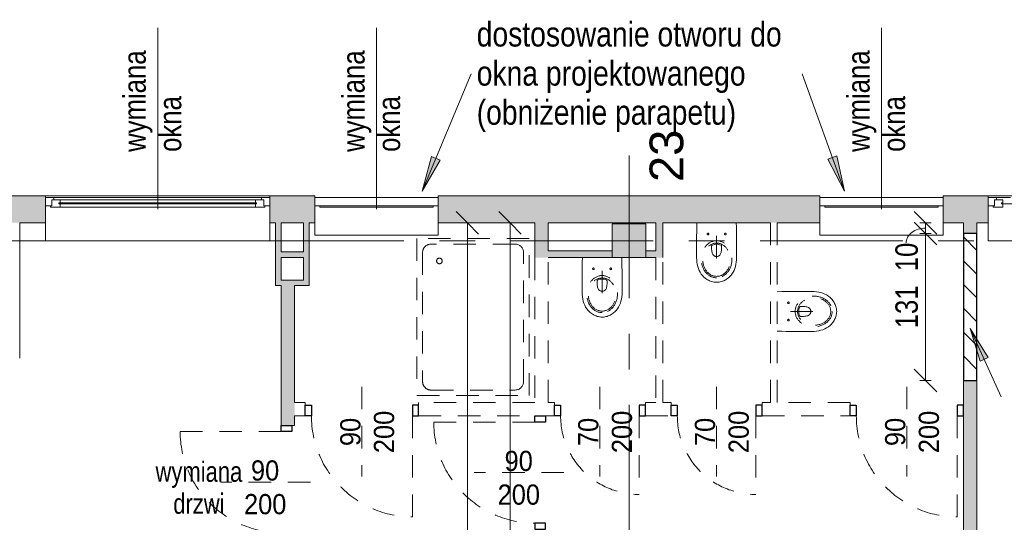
# Model space of a CAD drawing. Header units: centimetres. Extents: x -1403 to 22166, y -8842 to 3590.
# Tile 18 of 23: x -556 to 322, y 2558 to 3005. Entities that reach past the tile are written whole.
import ezdxf

# ---------------------------------------------------------------- set-up
doc = ezdxf.new("R2010")
doc.units = ezdxf.units.CM
doc.linetypes.add('Oś', pattern=[222.25, 127, -31.75, 31.75, -31.75])
doc.linetypes.add('Wyburzenia', pattern=[35, 20, -15])
for name, color, linetype, lineweight in [('A-ANNO-DIMS', 211, 'Continuous', 13), ('A-ANNO-DIMS-100', 211, 'Continuous', 13), ('A-ANNO-NOTE', 131, 'Wyburzenia', 9), ('A-DETL', 90, 'Continuous', 25), ('A-DETL-GENF', 92, 'Continuous', 9), ('A-DETL-MEDM', 33, 'Wyburzenia', 9), ('A-DOOR', 31, 'Wyburzenia', 9), ('A-DOOR-IDEN', 31, 'Continuous', 13), ('A-GLAZ', 151, 'Wyburzenia', 9), ('A-GLAZ-IDEN', 152, 'Continuous', 13), ('A-WALL', 113, 'Continuous', 13), ('A-WALL-PATT', 111, 'Continuous', 13), ('G-ANNO-TEXT', 231, 'Continuous', 13), ('P-SANR-FIXT', 6, 'Wyburzenia', 9), ('S-COLS', 52, 'Continuous', 13), ('S-GRID', 1, 'Continuous', 13), ('S-GRID-IDEN', 1, 'Continuous', 13)]:
    doc.layers.add(name, color=color, linetype=linetype, lineweight=lineweight)
doc.styles.add('Arial', font='arial.ttf', dxfattribs={"width": 0.9, "height": 18})
doc.styles.add('Arial Narrow_1', font='ARIALN.TTF', dxfattribs={"height": 0.2})
doc.styles.add('Arial Narrow_2', font='ARIALN.TTF', dxfattribs={"height": 22})
doc.styles.add('Arial Narrow_3', font='ARIALN.TTF', dxfattribs={"height": 20})
doc.styles.add('Arial Narrow_4', font='ARIALN.TTF', dxfattribs={"width": 0.95, "height": 0.18})
doc.styles.add('Arial_1', font='arial.ttf', dxfattribs={"height": 30})
doc.dimstyles.new('Diagonal_1_100__0__wewnętrzne', dxfattribs={"dimscale": 30.48, "dimtxt": 20.468619, "dimasz": 0.656168, "dimexe": 0.164042, "dimexo": 0.0625, "dimgap": 0.032808, "dimtad": 1, "dimdec": 0, "dimdsep": 46, "dimtxsty": 'Arial Narrow_3', "dimblk1": 'OBLIQUE', "dimblk2": 'OBLIQUE', "dimsah": 1, "dimcen": 0.09, "dimazin": 0, "dimtfac": 1, "dimtdec": 4, "dimtix": 1, "dimtmove": 0, "dimatfit": 3, "dimfxl": 0.164042, "dimfxlon": 1, "dimtvp": 1, "dimtolj": 1, "dimtzin": 0, "dimarcsym": 2})
doc.dimstyles.new('Diagonal_1_100__0__wewnętrzne_1', dxfattribs={"dimscale": 30.48, "dimtxt": 20.468619, "dimasz": 0.656168, "dimexe": 0.164042, "dimexo": 0.0625, "dimgap": 0.032808, "dimtad": 1, "dimdec": 0, "dimdsep": 46, "dimtxsty": 'Arial Narrow_3', "dimblk1": 'OBLIQUE', "dimblk2": 'OBLIQUE', "dimsah": 1, "dimcen": 0.09, "dimazin": 0, "dimtfac": 1, "dimtdec": 4, "dimtix": 1, "dimtmove": 1, "dimatfit": 3, "dimfxl": 0.164042, "dimfxlon": 1, "dimtvp": 1, "dimtolj": 1, "dimtzin": 0, "dimarcsym": 2})
doc.dimstyles.new('Diagonal_1_100__0__wewnętrzne_2', dxfattribs={"dimscale": 30.48, "dimtxt": 20.468619, "dimasz": 0.656168, "dimexe": 0.164042, "dimexo": 0.0625, "dimgap": 0.032808, "dimtad": 1, "dimdec": 0, "dimdsep": 46, "dimtxsty": 'Arial Narrow_3', "dimblk1": 'OBLIQUE', "dimblk2": 'OBLIQUE', "dimsah": 1, "dimcen": 0.09, "dimazin": 0, "dimtfac": 1, "dimtdec": 4, "dimtix": 1, "dimtmove": 2, "dimatfit": 3, "dimfxl": 0.164042, "dimfxlon": 1, "dimtvp": 1, "dimtolj": 1, "dimtzin": 0, "dimarcsym": 2})

# ---------------------------------------------------------------- blocks, each defined once
blk = doc.blocks.new('M_Concrete-Square-Column - 300 x 300mm-1794509-5_piętro III __10_50 m_ - wyburzenia i zamurowania')
at = {"layer": 'S-COLS', "lineweight": 9}
blk.add_hatch(color=254, dxfattribs=at).paths.add_polyline_path([(-15, -15), (15, -15), (15, 15), (-15, 15), (-15, 7.14)], flags=0)
for p, q in [((15, 15), (-15, 15)), ((-15, 15), (-15, -15)), ((15, -15), (15, 15)), ((-15, -15), (15, -15))]:
    blk.add_line(p, q, dxfattribs=at)
blk = doc.blocks.new('DRZWI 1S - automatyczna etykieta - Drzwi 90-2252174-5_piętro III __10_50 m_ - wyburzenia i zamurowania')
at = {"layer": 'A-DETL-GENF', "color": 20, "linetype": 'Wyburzenia'}
for p, q in [((-50.5, 3.5), (-45, 3.5)), ((-50.5, -6), (-50.5, 3.5)), ((-45, 3.5), (-45, -6)), ((45, 3.5), (50.5, 3.5)), ((45, -6), (45, 3.5)), ((50.5, 3.5), (50.5, -6)), ((-45, -6), (-50.5, -6)), ((50.5, -6), (45, -6))]:
    blk.add_line(p, q, dxfattribs=at)
at = {"layer": 'A-DETL-MEDM', "color": 10, "lineweight": 25}
for p, q in [((-50.5, -6), (-50.5, 3.5)), ((-50.5, 3.5), (-45, 3.5)), ((-45, 3.5), (-45, -6)), ((45, 3.5), (45, -6)), ((50.5, 3.5), (45, 3.5)), ((50.5, -6), (50.5, 3.5)), ((-45, -6), (-50.5, -6)), ((45, -6), (50.5, -6))]:
    blk.add_line(p, q, dxfattribs=at)
at = {"layer": 'A-DOOR', "color": 1, "lineweight": 13}
blk.add_line((45, -6), (45, -96), dxfattribs=at)
blk.add_arc((45, -6), 90, 180, 270, dxfattribs=at)
blk = doc.blocks.new('DRZWI 1S - automatyczna etykieta - Drzwi 90-2252155-5_piętro III __10_50 m_ - wyburzenia i zamurowania')
at = {"layer": 'A-DETL-GENF', "color": 20, "linetype": 'Wyburzenia'}
for p, q in [((-50.5, 6), (-50.5, -3.5)), ((-45, 6), (-50.5, 6)), ((-45, -3.5), (-45, 6)), ((50.5, 6), (45, 6)), ((45, 6), (45, -3.5)), ((50.5, -3.5), (50.5, 6)), ((-50.5, -3.5), (-45, -3.5)), ((45, -3.5), (50.5, -3.5))]:
    blk.add_line(p, q, dxfattribs=at)
at = {"layer": 'A-DETL-MEDM', "color": 10, "lineweight": 25}
for p, q in [((-45, 6), (-50.5, 6)), ((-50.5, 6), (-50.5, -3.5)), ((-45, -3.5), (-45, 6)), ((45, -3.5), (45, 6)), ((45, 6), (50.5, 6)), ((50.5, 6), (50.5, -3.5)), ((-50.5, -3.5), (-45, -3.5)), ((50.5, -3.5), (45, -3.5))]:
    blk.add_line(p, q, dxfattribs=at)
at = {"layer": 'A-DOOR', "color": 1, "lineweight": 13}
blk.add_line((45, 6), (45, 96), dxfattribs=at)
blk.add_arc((45, 6), 90, 90, 180, dxfattribs=at)
blk = doc.blocks.new('DRZWI 1S - automatyczna etykieta - Drzwi 70-2252190-5_piętro III __10_50 m_ - wyburzenia i zamurowania')
at = {"layer": 'A-DETL-GENF', "color": 20, "linetype": 'Wyburzenia'}
for p, q in [((-40.5, 3.5), (-35, 3.5)), ((-40.5, -6), (-40.5, 3.5)), ((-35, 3.5), (-35, -6)), ((35, 3.5), (40.5, 3.5)), ((35, -6), (35, 3.5)), ((40.5, 3.5), (40.5, -6)), ((-35, -6), (-40.5, -6)), ((40.5, -6), (35, -6))]:
    blk.add_line(p, q, dxfattribs=at)
at = {"layer": 'A-DETL-MEDM', "color": 10, "lineweight": 25}
for p, q in [((-40.5, -6), (-40.5, 3.5)), ((-40.5, 3.5), (-35, 3.5)), ((-35, 3.5), (-35, -6)), ((35, 3.5), (35, -6)), ((40.5, 3.5), (35, 3.5)), ((40.5, -6), (40.5, 3.5)), ((-35, -6), (-40.5, -6)), ((35, -6), (40.5, -6))]:
    blk.add_line(p, q, dxfattribs=at)
at = {"layer": 'A-DOOR', "color": 1, "lineweight": 13}
blk.add_line((35, -6), (35, -76), dxfattribs=at)
blk.add_arc((35, -6), 70, 180, 270, dxfattribs=at)
blk = doc.blocks.new('brodzik natryskowy prostokątny1 - 100x140-1791409-5_piętro III __10_50 m_ - wyburzenia i zamurowania')
at = {"layer": 'P-SANR-FIXT', "color": 20}
for p, q in [((-80, 120), (-80, -20)), ((20, 120), (-80, 120)), ((7.5, 115), (-67.5, 115)), ((20, -20), (20, 120)), ((-75, 107.5), (-75, -7.5)), ((15, -7.5), (15, 107.5)), ((-67.5, -15), (7.5, -15)), ((-80, -20), (20, -20))]:
    blk.add_line(p, q, dxfattribs=at)
blk.add_circle((0, 0), 2.5, dxfattribs=at)
for centre, start, end in [((-67.5, 107.5), 90, 180), ((7.5, 107.5), 360, 90), ((-67.5, -7.5), 180, 270), ((7.5, -7.5), 270, 0)]:
    blk.add_arc(centre, 7.5, start, end, dxfattribs=at)
blk = doc.blocks.new('Miska ustępowa Nova Pro - Type 1-1215965-5_piętro III __10_50 m_ - wyburzenia i zamurowania')
at = {"layer": 'P-SANR-FIXT', "color": 20}
for p, q in [((3.54, 53.19), (2.72, 52.62)), ((4.37, 53.71), (3.54, 53.19)), ((5.26, 54.2), (4.37, 53.71)), ((6.17, 54.64), (5.26, 54.2)), ((7.14, 55.04), (6.17, 54.64)), ((8.15, 55.36), (7.14, 55.04)), ((9.18, 55.63), (8.15, 55.36)), ((10.24, 55.83), (9.18, 55.63)), ((11.35, 55.95), (10.24, 55.83)), ((12.51, 56), (11.35, 55.95)), ((13.65, 55.95), (12.51, 56)), ((14.76, 55.83), (13.65, 55.95)), ((15.82, 55.63), (14.76, 55.83)), ((16.85, 55.36), (15.82, 55.63)), ((17.86, 55.04), (16.85, 55.36)), ((18.83, 54.64), (17.86, 55.04)), ((19.74, 54.2), (18.83, 54.64)), ((20.63, 53.71), (19.74, 54.2)), ((21.46, 53.19), (20.63, 53.71)), ((22.28, 52.62), (21.46, 53.19)), ((-3.03, 45.44), (-3.74, 43.72)), ((-2.19, 47.07), (-3.03, 45.44)), ((-1.2, 48.63), (-2.19, 47.07)), ((-0.04, 50.06), (-1.2, 48.63)), ((1.27, 51.39), (-0.04, 50.06)), ((1.98, 52.03), (1.27, 51.39)), ((2.72, 52.62), (1.98, 52.03)), ((23.02, 52.03), (22.28, 52.62)), ((23.73, 51.39), (23.02, 52.03)), ((25.04, 50.06), (23.73, 51.39)), ((26.2, 48.63), (25.04, 50.06)), ((27.19, 47.07), (26.2, 48.63)), ((28.03, 45.44), (27.19, 47.07)), ((28.74, 43.72), (28.03, 45.44)), ((-5.24, 35.97), (-5.32, 33.85)), ((-5.05, 38.02), (-5.24, 35.97)), ((-4.73, 39.99), (-5.05, 38.02)), ((-4.31, 41.89), (-4.73, 39.99)), ((-3.74, 43.72), (-4.31, 41.89)), ((12.5, 14.77), (12.5, 37.26)), ((29.31, 41.89), (28.74, 43.72)), ((29.75, 39.99), (29.31, 41.89)), ((30.05, 38.02), (29.75, 39.99)), ((30.24, 35.97), (30.05, 38.02)), ((30.32, 33.85), (30.24, 35.97)), ((-5.32, 33.85), (-5.32, 26.36)), ((-5.32, 26.36), (-5.29, 18.78)), ((8.05, 25.3), (8.1, 26.53)), ((8.1, 26.53), (8.2, 27.61)), ((8.2, 27.61), (8.32, 28.58)), ((8.32, 28.58), (8.47, 29.41)), ((8.47, 29.41), (8.69, 30.15)), ((8.69, 30.15), (8.96, 30.77)), ((8.96, 30.77), (9.26, 31.31)), ((9.26, 31.31), (9.6, 31.76)), ((9.6, 31.76), (9.97, 32.1)), ((9.97, 32.1), (10.37, 32.4)), ((10.37, 32.4), (10.79, 32.64)), ((10.79, 32.64), (11.21, 32.82)), ((11.21, 32.82), (11.62, 32.94)), ((11.62, 32.94), (12.51, 33.04)), ((12.51, 33.04), (13.38, 32.94)), ((13.38, 32.94), (13.8, 32.82)), ((13.8, 32.82), (14.24, 32.64)), ((14.24, 32.64), (14.63, 32.4)), ((14.63, 32.4), (15.03, 32.1)), ((15.03, 32.1), (15.4, 31.76)), ((15.4, 31.76), (15.74, 31.31)), ((15.74, 31.31), (16.04, 30.77)), ((16.04, 30.77), (16.31, 30.15)), ((16.31, 30.15), (16.53, 29.41)), ((16.53, 29.41), (16.71, 28.58)), ((16.71, 28.58), (16.83, 27.61)), ((16.83, 27.61), (16.9, 26.53)), ((16.9, 26.53), (16.95, 25.3)), ((30.29, 18.78), (30.32, 26.36)), ((30.32, 26.36), (30.32, 33.85)), ((-5.29, 18.78), (-5.24, 14.94)), ((8.05, 23.94), (8.05, 25.3)), ((8.1, 23.62), (8.05, 23.94)), ((8.22, 23.32), (8.1, 23.62)), ((8.42, 23.08), (8.22, 23.32)), ((8.67, 22.9), (8.42, 23.08)), ((9.6, 22.56), (8.67, 22.9)), ((10.56, 22.29), (9.6, 22.56)), ((11.53, 22.14), (10.56, 22.29)), ((12.51, 22.09), (11.53, 22.14)), ((13.47, 22.14), (12.51, 22.09)), ((14.44, 22.29), (13.47, 22.14)), ((15.4, 22.56), (14.44, 22.29)), ((16.34, 22.9), (15.4, 22.56)), ((16.58, 23.08), (16.34, 22.9)), ((16.78, 23.32), (16.58, 23.08)), ((16.93, 23.62), (16.78, 23.32)), ((16.95, 23.94), (16.93, 23.62)), ((16.95, 25.3), (16.95, 23.94)), ((30.27, 14.94), (30.29, 18.78)), ((-5.24, 14.94), (-5.2, 11.02)), ((-5.2, 11.02), (-5.15, 7.04)), ((30.15, 7.04), (30.22, 11.02)), ((30.22, 11.02), (30.27, 14.94)), ((-5.15, 7.04), (-5.05, 3)), ((30.05, 3), (30.15, 7.04))]:
    blk.add_line(p, q, dxfattribs=at)
for centre in [(4.76, 13), (20.24, 13)]:
    blk.add_circle(centre, 0.752, dxfattribs=at)
for centre, major_axis, ratio in [((12.5, 35.51), (0, 16.5), 0.830338), ((12.5, 35.92), (0, 14.8), 0.83084)]:
    blk.add_ellipse(centre, major_axis=major_axis, ratio=ratio, dxfattribs=at)
blk = doc.blocks.new('Miska ustępowa Nova Pro - Type 1-1510390-5_piętro III __10_50 m_ - wyburzenia i zamurowania')
at = {"layer": 'P-SANR-FIXT', "color": 20}
for p, q in [((2.72, 61.62), (1.98, 61.03)), ((3.54, 62.19), (2.72, 61.62)), ((4.37, 62.71), (3.54, 62.19)), ((5.26, 63.2), (4.37, 62.71)), ((6.17, 63.64), (5.26, 63.2)), ((7.14, 64.04), (6.17, 63.64)), ((8.15, 64.36), (7.14, 64.04)), ((9.18, 64.63), (8.15, 64.36)), ((10.24, 64.83), (9.18, 64.63)), ((11.35, 64.95), (10.24, 64.83)), ((12.51, 65), (11.35, 64.95)), ((13.65, 64.95), (12.51, 65)), ((14.76, 64.83), (13.65, 64.95)), ((15.82, 64.63), (14.76, 64.83)), ((16.85, 64.36), (15.82, 64.63)), ((17.86, 64.04), (16.85, 64.36)), ((18.83, 63.64), (17.86, 64.04)), ((19.74, 63.2), (18.83, 63.64)), ((20.63, 62.71), (19.74, 63.2)), ((21.46, 62.19), (20.63, 62.71)), ((22.28, 61.62), (21.46, 62.19)), ((23.02, 61.03), (22.28, 61.62)), ((-3.74, 52.72), (-4.31, 50.89)), ((-3.03, 54.44), (-3.74, 52.72)), ((-2.19, 56.07), (-3.03, 54.44)), ((-1.2, 57.63), (-2.19, 56.07)), ((-0.04, 59.06), (-1.2, 57.63)), ((1.27, 60.39), (-0.04, 59.06)), ((1.98, 61.03), (1.27, 60.39)), ((23.73, 60.39), (23.02, 61.03)), ((25.04, 59.06), (23.73, 60.39)), ((26.2, 57.63), (25.04, 59.06)), ((27.19, 56.07), (26.2, 57.63)), ((28.03, 54.44), (27.19, 56.07)), ((28.74, 52.72), (28.03, 54.44)), ((29.31, 50.89), (28.74, 52.72)), ((-5.24, 44.97), (-5.32, 42.85)), ((-5.05, 47.02), (-5.24, 44.97)), ((-4.73, 48.99), (-5.05, 47.02)), ((-4.31, 50.89), (-4.73, 48.99)), ((12.5, 23.77), (12.5, 46.26)), ((29.75, 48.99), (29.31, 50.89)), ((30.05, 47.02), (29.75, 48.99)), ((30.24, 44.97), (30.05, 47.02)), ((30.32, 42.85), (30.24, 44.97)), ((-5.32, 42.85), (-5.32, 35.36)), ((-5.32, 35.36), (-5.29, 27.78)), ((8.05, 34.3), (8.1, 35.53)), ((8.1, 35.53), (8.2, 36.61)), ((8.2, 36.61), (8.32, 37.58)), ((8.32, 37.58), (8.47, 38.41)), ((8.47, 38.41), (8.69, 39.15)), ((8.69, 39.15), (8.96, 39.77)), ((8.96, 39.77), (9.26, 40.31)), ((9.26, 40.31), (9.6, 40.76)), ((9.6, 40.76), (9.97, 41.1)), ((9.97, 41.1), (10.37, 41.4)), ((10.37, 41.4), (10.79, 41.64)), ((10.79, 41.64), (11.21, 41.82)), ((11.21, 41.82), (11.62, 41.94)), ((11.62, 41.94), (12.51, 42.04)), ((12.51, 42.04), (13.38, 41.94)), ((13.38, 41.94), (13.8, 41.82)), ((13.8, 41.82), (14.24, 41.64)), ((14.24, 41.64), (14.63, 41.4)), ((14.63, 41.4), (15.03, 41.1)), ((15.03, 41.1), (15.4, 40.76)), ((15.4, 40.76), (15.74, 40.31)), ((15.74, 40.31), (16.04, 39.77)), ((16.04, 39.77), (16.31, 39.15)), ((16.31, 39.15), (16.53, 38.41)), ((16.53, 38.41), (16.71, 37.58)), ((16.71, 37.58), (16.83, 36.61)), ((16.83, 36.61), (16.9, 35.53)), ((16.9, 35.53), (16.95, 34.3)), ((30.29, 27.78), (30.32, 35.36)), ((30.32, 35.36), (30.32, 42.85)), ((-5.29, 27.78), (-5.24, 23.94)), ((8.05, 32.94), (8.05, 34.3)), ((8.1, 32.62), (8.05, 32.94)), ((8.22, 32.32), (8.1, 32.62)), ((8.42, 32.08), (8.22, 32.32)), ((8.67, 31.9), (8.42, 32.08)), ((9.6, 31.56), (8.67, 31.9)), ((10.56, 31.29), (9.6, 31.56)), ((11.53, 31.14), (10.56, 31.29)), ((12.51, 31.09), (11.53, 31.14)), ((13.47, 31.14), (12.51, 31.09)), ((14.44, 31.29), (13.47, 31.14)), ((15.4, 31.56), (14.44, 31.29)), ((16.34, 31.9), (15.4, 31.56)), ((16.58, 32.08), (16.34, 31.9)), ((16.78, 32.32), (16.58, 32.08)), ((16.93, 32.62), (16.78, 32.32)), ((16.95, 32.94), (16.93, 32.62)), ((16.95, 34.3), (16.95, 32.94)), ((30.27, 23.94), (30.29, 27.78)), ((-5.24, 23.94), (-5.2, 20.02)), ((-5.2, 20.02), (-5.15, 16.04)), ((30.15, 16.04), (30.22, 20.02)), ((30.22, 20.02), (30.27, 23.94)), ((-5.15, 16.04), (-5.05, 12)), ((30.05, 12), (30.15, 16.04))]:
    blk.add_line(p, q, dxfattribs=at)
for centre in [(4.76, 22), (20.24, 22)]:
    blk.add_circle(centre, 0.752, dxfattribs=at)
for centre, major_axis, ratio in [((12.5, 44.51), (0, 16.5), 0.830338), ((12.5, 44.92), (0, 14.8), 0.83084)]:
    blk.add_ellipse(centre, major_axis=major_axis, ratio=ratio, dxfattribs=at)
blk = doc.blocks.new('Okno - automatyczna etykieta - 200x165 _nietypowy podział_-2208530-5_piętro III __10_50 m_ - wyburzenia i zamurowania')
at = {"layer": 'A-GLAZ', "color": 7, "linetype": 'Continuous'}
for p, q in [((-92.5, 10.5), (-100, 10.5)), ((-100, 10.5), (-100, 3)), ((-100, 10.5), (100, 10.5)), ((-92.5, 8.5), (-92.5, 10.5)), ((92.5, 10.5), (-92.5, 10.5)), ((100, 10.5), (92.5, 10.5)), ((92.5, 10.5), (92.5, 8.5)), ((100, 3), (100, 10.5)), ((-100, 3), (-94.5, 3)), ((-94.5, 3), (-95.5, 3)), ((-95.5, 3), (-95.5, 2)), ((-95.5, 2), (-87, 2)), ((-87, 8.5), (-94.5, 8.5)), ((-94.5, 8.5), (-94.5, 3)), ((-94.5, 3), (-94.5, 8.5)), ((-94.5, 8.5), (-92.5, 8.5)), ((88, 5.75), (-88, 5.75)), ((-88, 5.75), (-88, 4.75)), ((-88, 4.75), (-88, 5.75)), ((-88, 5.75), (-87, 5.75)), ((-88, 4.75), (88, 4.75)), ((-87, 4.75), (-88, 4.75)), ((-87, 5.75), (-87, 8.5)), ((87, 8.5), (-87, 8.5)), ((-87, 2), (-87, 4.75)), ((87, 2), (-87, 2)), ((94.5, 8.5), (87, 8.5)), ((87, 8.5), (87, 5.75)), ((87, 5.75), (88, 5.75)), ((87, 4.75), (87, 2)), ((88, 4.75), (87, 4.75)), ((87, 2), (95.5, 2)), ((88, 4.75), (88, 5.75)), ((88, 5.75), (88, 4.75)), ((92.5, 8.5), (94.5, 8.5)), ((94.5, 3), (94.5, 8.5)), ((94.5, 8.5), (94.5, 3)), ((95.5, 3), (94.5, 3)), ((94.5, 3), (100, 3)), ((95.5, 2), (95.5, 3)), ((-100, -26), (-100, -12)), ((100, -12), (100, -26)), ((-100, -28), (-100, -26)), ((100, -26), (100, -28)), ((-100, -28), (100, -28))]:
    blk.add_line(p, q, dxfattribs=at)
blk = doc.blocks.new('Okno - automatyczna etykieta - 110x91-2208586-5_piętro III __10_50 m_ - wyburzenia i zamurowania')
at = {"layer": 'A-GLAZ', "color": 7, "linetype": 'Continuous'}
for p, q in [((-55, 10.5), (55, 10.5)), ((-55, 3), (-55, 10.5)), ((-55, 10.5), (55, 10.5)), ((55, 10.5), (55, 3)), ((55, 3), (-55, 3)), ((-55, -21), (-55, 3)), ((-50.5, 2), (-50.5, 3)), ((50.5, 2), (-50.5, 2)), ((50.5, 3), (50.5, 2)), ((55, 3), (55, -21)), ((-55, -23), (-55, -21)), ((-55, -23), (55, -23)), ((55, -21), (55, -23))]:
    blk.add_line(p, q, dxfattribs=at)
blk = doc.blocks.new('Okno - automatyczna etykieta - 200x165 _nietypowy podział_-V5-5_piętro III __10_50 m_ - wyburzenia i zamurowania')
at = {"layer": 'A-GLAZ', "color": 1, "lineweight": 13}
for p, q in [((-92.5, 10.5), (-100, 10.5)), ((-100, 10.5), (-100, 3)), ((-100, 10.5), (100, 10.5)), ((-92.5, 8.5), (-92.5, 10.5)), ((92.5, 10.5), (-92.5, 10.5)), ((100, 10.5), (92.5, 10.5)), ((92.5, 10.5), (92.5, 8.5)), ((100, 3), (100, 10.5)), ((-100, 3), (-94.5, 3)), ((-94.5, 3), (-95.5, 3)), ((-95.5, 3), (-95.5, 2)), ((-95.5, 2), (-87, 2)), ((-87, 8.5), (-94.5, 8.5)), ((-94.5, 8.5), (-94.5, 3)), ((-94.5, 3), (-94.5, 8.5)), ((-94.5, 8.5), (-92.5, 8.5)), ((88, 5.75), (-88, 5.75)), ((-88, 5.75), (-88, 4.75)), ((-88, 4.75), (-88, 5.75)), ((-88, 5.75), (-87, 5.75)), ((-88, 4.75), (88, 4.75)), ((-87, 4.75), (-88, 4.75)), ((-87, 5.75), (-87, 8.5)), ((87, 8.5), (-87, 8.5)), ((-87, 2), (-87, 4.75)), ((87, 2), (-87, 2)), ((94.5, 8.5), (87, 8.5)), ((87, 8.5), (87, 5.75)), ((87, 5.75), (88, 5.75)), ((87, 4.75), (87, 2)), ((88, 4.75), (87, 4.75)), ((87, 2), (95.5, 2)), ((88, 4.75), (88, 5.75)), ((88, 5.75), (88, 4.75)), ((92.5, 8.5), (94.5, 8.5)), ((94.5, 3), (94.5, 8.5)), ((94.5, 8.5), (94.5, 3)), ((95.5, 3), (94.5, 3)), ((94.5, 3), (100, 3)), ((95.5, 2), (95.5, 3)), ((-100, -26), (-100, -12)), ((100, -12), (100, -26)), ((-100, -28), (-100, -26)), ((100, -26), (100, -28)), ((-100, -28), (100, -28))]:
    blk.add_line(p, q, dxfattribs=at)
blk = doc.blocks.new('etykieta wymiana okna - etykieta okno 1S z hp góra-2316402-5_piętro III __10_50 m_ - wyburzenia i zamurowania')
at = {"layer": 'A-GLAZ-IDEN'}
blk.add_line((0, 0.0485), (0, 1.6477), dxfattribs=at)
at = {"layer": 'A-GLAZ-IDEN', "insert": (-0.3068, 0.5415), "char_height": 0.2, "width": 1.356, "attachment_point": 1, "rotation": 90, "line_spacing_factor": 0.949189, "style": 'Arial Narrow_1'}
blk.add_mtext('\\pxt6.35,12.7,19.05,25.4,31.75,38.1,44.45,50.8,57.15,63.5,69.85,76.2,82.55,88.9,95.25,101.6,107.95,114.3,120.65,127,133.35,139.7,146.05,152.4,158.75,165.1,171.45,177.8,184.15,190.5,196.85,203.2;{wymiana okna}', dxfattribs=at)
blk = doc.blocks.new('DIMBLOCK44-5_piętro III __10_50 m_ - wyburzenia i zamurowania')
at = {"layer": 'A-ANNO-DIMS-100'}
for p, q in [((251.54, 2814.83), (241.54, 2824.83)), ((256.54, 2814.83), (246.54, 2814.83)), ((251.54, 2683.83), (251.54, 2814.83)), ((251.54, 2814.83), (261.54, 2804.83)), ((251.54, 2814.83), (256.54, 2814.83)), ((251.54, 2683.83), (241.54, 2693.83)), ((256.54, 2683.83), (246.54, 2683.83)), ((251.54, 2683.83), (261.54, 2673.83)), ((251.54, 2683.83), (256.54, 2683.83))]:
    blk.add_line(p, q, dxfattribs=at)
at = {"layer": 'A-ANNO-DIMS-100', "color": 0, "insert": (224.7, 2730.32), "char_height": 20, "width": 45.6158, "attachment_point": 1, "rotation": 90, "line_spacing_factor": 0.974696, "style": 'Arial Narrow_3'}
blk.add_mtext('131', dxfattribs=at)
blk = doc.blocks.new('_Oblique')
at = {"color": 0, "linetype": 'ByBlock', "lineweight": -2}
blk.add_line((-0.5, -0.5), (0.5, 0.5), dxfattribs=at)
blk = doc.blocks.new('DIMBLOCK45-5_piętro III __10_50 m_ - wyburzenia i zamurowania')
at = {"layer": 'A-ANNO-DIMS-100'}
for p, q in [((251.54, 2824.33), (241.54, 2834.33)), ((251.54, 2814.83), (241.54, 2824.83)), ((246.54, 2824.33), (256.54, 2824.33)), ((251.54, 2824.33), (246.54, 2824.33)), ((251.54, 2814.83), (251.54, 2824.33)), ((251.54, 2824.33), (261.54, 2814.33)), ((256.54, 2814.83), (246.54, 2814.83)), ((251.54, 2814.83), (261.54, 2804.83)), ((251.54, 2814.83), (256.54, 2814.83))]:
    blk.add_line(p, q, dxfattribs=at)
blk.add_ellipse((251.54, 2806.46), major_axis=(17.24, 0), ratio=0.760454, start_param=1.570796, end_param=3.141593, dxfattribs=at)
at = {"layer": 'A-ANNO-DIMS-100', "color": 0, "insert": (224.7, 2781.12), "char_height": 20, "width": 30.4105, "attachment_point": 1, "rotation": 90, "line_spacing_factor": 0.974696, "style": 'Arial Narrow_3'}
blk.add_mtext('10', dxfattribs=at)
blk = doc.blocks.new('Wymiana Drzwi_PG_typ 100 - --2314812-5_piętro III __10_50 m_ - wyburzenia i zamurowania')
at = {"layer": 'A-DOOR-IDEN', "insert": (0.0511, 0.737), "char_height": 0.18, "width": 1.2882, "attachment_point": 5, "rotation": 90, "line_spacing_factor": 0.949189, "style": 'Arial Narrow_4'}
blk.add_mtext('\\pxqc,t6.70278,13.40556,20.10833,26.81111,33.51389,40.21667,46.91944,53.62222,60.325,67.02778,73.73056,80.43333,87.13611,93.83889,100.54167,107.24444,113.94722,120.65,127.35278,134.05556,140.75833,147.46111,154.16389,160.86667,167.56944,174.27222,180.975,187.67778,194.38056,201.08333,207.78611,214.48889;{wymiana\\Pdrzwi}', dxfattribs=at)
blk = doc.blocks.new('DIMBLOCK48-5_piętro III __10_50 m_ - wyburzenia i zamurowania')
at = {"layer": 'A-ANNO-DIMS-100'}
for p, q in [((-156.73, 2824.33), (-166.73, 2834.33)), ((-161.73, 2824.33), (-151.73, 2824.33)), ((-156.73, 2824.33), (-161.73, 2824.33)), ((-156.73, 2224.83), (-156.73, 2824.33)), ((-156.73, 2824.33), (-146.73, 2814.33)), ((-156.73, 2224.83), (-166.73, 2234.83)), ((-161.73, 2224.83), (-151.73, 2224.83)), ((-156.73, 2224.83), (-161.73, 2224.83)), ((-156.73, 2224.83), (-146.73, 2214.83))]:
    blk.add_line(p, q, dxfattribs=at)
at = {"layer": 'A-ANNO-DIMS-100', "color": 0, "insert": (-183.57, 2505.57), "char_height": 20, "width": 45.6158, "attachment_point": 1, "rotation": 90, "line_spacing_factor": 0.974696, "style": 'Arial Narrow_3'}
blk.add_mtext('600', dxfattribs=at)
blk = doc.blocks.new('DIMBLOCK49-5_piętro III __10_50 m_ - wyburzenia i zamurowania')
at = {"layer": 'A-ANNO-DIMS-100'}
for p, q in [((-118.66, 2824.33), (-128.66, 2834.33)), ((-123.66, 2824.33), (-113.66, 2824.33)), ((-118.66, 2824.33), (-123.66, 2824.33)), ((-118.66, 2110.83), (-118.66, 2824.33)), ((-118.66, 2824.33), (-108.66, 2814.33)), ((-118.66, 2110.83), (-128.66, 2120.83)), ((-123.66, 2110.83), (-113.66, 2110.83)), ((-118.66, 2110.83), (-123.66, 2110.83)), ((-118.66, 2110.83), (-108.66, 2100.83))]:
    blk.add_line(p, q, dxfattribs=at)
at = {"layer": 'A-ANNO-DIMS-100', "color": 0, "insert": (-145.51, 2402.65), "char_height": 20, "width": 45.6158, "attachment_point": 1, "rotation": 90, "line_spacing_factor": 0.974696, "style": 'Arial Narrow_3'}
blk.add_mtext('714', dxfattribs=at)

msp = doc.modelspace()

# ---------------------------------------------------------------- hatches: boundary and pattern name
at = {"layer": 'A-DETL-GENF', "lineweight": 25}
h = msp.add_hatch(dxfattribs=at)
h.set_pattern_fill('FP_1', color=210, style=0, pattern_type=2)
h.set_pattern_definition([(315, (0, 0), (10.6066, 10.6066), [])])
h.paths.add_polyline_path([(297.38, 2683.83), (297.38, 2814.83), (285.38, 2814.83), (285.38, 2683.83)], flags=0)
at = {"layer": 'A-WALL-PATT'}
h = msp.add_hatch(color=9, dxfattribs=at)
h.paths.add_polyline_path([(736.44, 2824.33), (1227.38, 2824.33), (1227.38, 2848.33), (507.38, 2848.33), (507.38, 2824.33), (542.38, 2824.33)], flags=0)
h.paths.add_polyline_path([(-719.16, 2824.33), (-532.62, 2824.33), (-532.62, 2848.33), (-1217.62, 2848.33), (-1217.62, 2824.33), (-741.62, 2824.33)], flags=0)
h.paths.add_polyline_path([(157.38, 2824.33), (157.38, 2848.33), (-182.62, 2848.33), (-182.62, 2824.33), (119.38, 2824.33)], flags=0)
h.paths.add_polyline_path([(-292.62, 2824.33), (-292.62, 2848.33), (-332.62, 2848.33), (-332.62, 2824.33), (-297.62, 2824.33)], flags=0)
h.paths.add_polyline_path([(297.38, 2824.33), (307.38, 2824.33), (307.38, 2848.33), (267.38, 2848.33), (267.38, 2824.33), (285.38, 2824.33)], flags=0)
for points in [[(-327.62, 2768.33), (-322.62, 2768.33), (-322.62, 2824.33), (-327.62, 2824.33), (-327.62, 2818.86)], [(-297.62, 2773.33), (-297.62, 2824.33), (-302.62, 2824.33), (-302.62, 2773.33)], [(-84.62, 2793.33), (-84.62, 2824.33), (-96.62, 2824.33), (-96.62, 2793.33)], [(11.38, 2799.33), (17.38, 2799.33), (17.38, 2824.33), (11.38, 2824.33), (11.38, 2818.86)], [(-322.62, 2793.33), (-302.62, 2793.33), (-302.62, 2798.33), (-322.62, 2798.33)], [(-310.62, 2768.33), (-297.62, 2768.33), (-297.62, 2773.33), (-322.62, 2773.33), (-322.62, 2768.33), (-316.85, 2768.33)]]:
    msp.add_hatch(color=9, dxfattribs=at).paths.add_polyline_path(points, flags=0)
h = msp.add_hatch(color=9, dxfattribs=at)
h.paths.add_polyline_path([(297.38, 1826.33), (297.38, 1880.83), (285.38, 1880.83), (285.38, 1826.33)], flags=0)
h.paths.add_polyline_path([(285.38, 1971.83), (297.38, 1971.83), (297.38, 2310.83), (285.38, 2310.83), (285.38, 2001.33)], flags=0)
h.paths.add_polyline_path([(285.38, 2411.83), (297.38, 2411.83), (297.38, 2683.83), (285.38, 2683.83), (285.38, 2452.33)], flags=0)
h.paths.add_polyline_path([(297.38, 2814.83), (297.38, 2824.33), (285.38, 2824.33), (285.38, 2814.83)], flags=0)
h = msp.add_hatch(color=9, dxfattribs=at)
h.paths.add_polyline_path([(11.38, 2793.33), (17.38, 2793.33), (17.38, 2799.33), (2.38, 2799.33), (2.38, 2793.33), (8.64, 2793.33)], flags=0)
h.paths.add_polyline_path([(-27.62, 2793.33), (-27.62, 2799.33), (-84.62, 2799.33), (-84.62, 2793.33)], flags=0)
h = msp.add_hatch(color=9, dxfattribs=at)
h.paths.add_polyline_path([(-320.12, 2110.83), (-310.62, 2110.83), (-310.62, 2123.83), (-322.62, 2123.83), (-322.62, 2110.83)], flags=0)
h.paths.add_polyline_path([(-322.62, 2224.83), (-310.62, 2224.83), (-310.62, 2542.83), (-322.62, 2542.83), (-322.62, 2265.06)], flags=0)
h.paths.add_polyline_path([(-310.62, 2643.83), (-310.62, 2768.33), (-322.62, 2768.33), (-322.62, 2643.83), (-313.12, 2643.83)], flags=0)
at = {"layer": 'G-ANNO-TEXT'}
for points in [[(-197.08, 2852.52), (-180.98, 2880.2), (-188.7, 2883.43)], [(179.21, 2852.58), (172.44, 2883.88), (164.57, 2881.06)], [(291.45, 2730.02), (300.2, 2701.05), (307.4, 2704.3)]]:
    msp.add_hatch(color=50, dxfattribs=at).paths.add_polyline_path(points, flags=0)

# ---------------------------------------------------------------- linework, layer by layer
at = {"layer": 'A-ANNO-NOTE', "color": 240, "lineweight": 13}
for p, q in [((-250.62, 2678.33), (-250.62, 2598.33)), ((-38.62, 2678.33), (-38.62, 2598.33)), ((65.38, 2678.33), (65.38, 2598.33)), ((234.88, 2678.33), (234.88, 2598.33)), ((-70.62, 2601.83), (-150.62, 2601.83)), ((-296.62, 2593.33), (-376.62, 2593.33))]:
    msp.add_line(p, q, dxfattribs=at)
at = {"layer": 'A-DETL'}
for p, q in [((297.38, 2814.83), (285.38, 2814.83)), ((285.38, 2814.83), (285.38, 2683.83)), ((297.38, 2683.83), (297.38, 2814.83)), ((285.38, 2683.83), (297.38, 2683.83))]:
    msp.add_line(p, q, dxfattribs=at)
at = {"layer": 'A-GLAZ-IDEN'}
for p, q in [((-432.62, 2836.33), (-432.62, 2838.15)), ((-237.62, 2836.33), (-237.62, 2838.15)), ((212.38, 2836.33), (212.38, 2838.15))]:
    msp.add_line(p, q, dxfattribs=at)
at = {"layer": 'A-WALL', "lineweight": 9}
for p, q in [((-292.62, 2848.33), (-1252.62, 2848.33)), ((-532.62, 2846.83), (-532.62, 2848.33)), ((-332.62, 2848.33), (-332.62, 2846.83)), ((157.38, 2848.33), (-182.62, 2848.33)), ((1227.38, 2848.33), (267.38, 2848.33)), ((307.38, 2846.83), (307.38, 2848.33)), ((-532.62, 2824.33), (-532.62, 2839.33)), ((-332.62, 2839.33), (-332.62, 2824.33)), ((307.38, 2824.33), (307.38, 2839.33)), ((-555.62, 2703.83), (-555.62, 2824.33)), ((-555.62, 2824.33), (-532.62, 2824.33)), ((-332.62, 2824.33), (-327.62, 2824.33)), ((-327.62, 2824.33), (-327.62, 2768.33)), ((-322.62, 2824.33), (-302.62, 2824.33)), ((-322.62, 2798.33), (-322.62, 2824.33)), ((-302.62, 2824.33), (-302.62, 2798.33)), ((-297.62, 2824.33), (-292.62, 2824.33)), ((-297.62, 2768.33), (-297.62, 2824.33)), ((-182.62, 2824.33), (-96.62, 2824.33)), ((-96.62, 2824.33), (-96.62, 2793.33)), ((-84.62, 2824.33), (11.38, 2824.33)), ((-84.62, 2799.33), (-84.62, 2824.33)), ((11.38, 2824.33), (11.38, 2799.33)), ((17.38, 2824.33), (113.38, 2824.33)), ((17.38, 2793.33), (17.38, 2824.33)), ((119.38, 2824.33), (157.38, 2824.33)), ((267.38, 2824.33), (285.38, 2824.33)), ((285.38, 2824.33), (285.38, 2814.83)), ((297.38, 2814.83), (297.38, 2824.33)), ((297.38, 2824.33), (307.38, 2824.33)), ((-27.62, 2799.33), (-84.62, 2799.33)), ((11.38, 2799.33), (2.38, 2799.33)), ((-302.62, 2798.33), (-322.62, 2798.33)), ((-322.62, 2773.33), (-322.62, 2793.33)), ((-322.62, 2793.33), (-302.62, 2793.33)), ((-302.62, 2793.33), (-302.62, 2773.33)), ((-84.62, 2793.33), (-27.62, 2793.33)), ((2.38, 2793.33), (11.38, 2793.33)), ((-302.62, 2773.33), (-322.62, 2773.33)), ((-327.62, 2768.33), (-322.62, 2768.33)), ((-322.62, 2768.33), (-322.62, 2643.83)), ((-310.62, 2664.33), (-310.62, 2768.33)), ((-310.62, 2768.33), (-297.62, 2768.33)), ((285.38, 2683.83), (285.38, 2661.83)), ((297.38, 2411.83), (297.38, 2683.83)), ((-310.62, 2643.83), (-310.62, 2652.33)), ((285.38, 2652.33), (285.38, 2464.33)), ((-313.12, 2643.83), (-310.62, 2643.83))]:
    msp.add_line(p, q, dxfattribs=at)
at = {"layer": 'A-WALL'}
for p, q in [((-292.62, 2846.83), (-292.62, 2848.33)), ((-182.62, 2848.33), (-182.62, 2846.83)), ((157.38, 2846.83), (157.38, 2848.33)), ((267.38, 2848.33), (267.38, 2846.83)), ((285.38, 2814.83), (297.38, 2814.83)), ((297.38, 2683.83), (285.38, 2683.83))]:
    msp.add_line(p, q, dxfattribs=at)
at = {"layer": 'A-WALL', "color": 1, "linetype": 'Wyburzenia'}
for p, q in [((113.38, 2824.33), (113.38, 2664.33)), ((119.38, 2664.33), (119.38, 2824.33)), ((285.38, 2814.83), (285.38, 2683.83)), ((297.38, 2814.83), (285.38, 2814.83)), ((297.38, 2683.83), (297.38, 2814.83)), ((-96.62, 2793.33), (-96.62, 2664.33)), ((-84.62, 2664.33), (-84.62, 2793.33)), ((11.38, 2793.33), (11.38, 2664.33)), ((17.38, 2664.33), (17.38, 2793.33)), ((285.38, 2683.83), (297.38, 2683.83)), ((-301.12, 2664.33), (-310.62, 2664.33)), ((-301.12, 2661.83), (-301.12, 2664.33)), ((-96.62, 2664.33), (-200.12, 2664.33)), ((-200.12, 2664.33), (-200.12, 2661.83)), ((-79.12, 2664.33), (-84.62, 2664.33)), ((-79.12, 2661.83), (-79.12, 2664.33)), ((11.38, 2664.33), (1.88, 2664.33)), ((1.88, 2664.33), (1.88, 2661.83)), ((24.88, 2664.33), (17.38, 2664.33)), ((24.88, 2661.83), (24.88, 2664.33)), ((113.38, 2664.33), (105.88, 2664.33)), ((105.88, 2664.33), (105.88, 2661.83)), ((184.38, 2664.33), (119.38, 2664.33)), ((184.38, 2661.83), (184.38, 2664.33)), ((-310.62, 2652.33), (-301.12, 2652.33)), ((-200.12, 2652.33), (-96.62, 2652.33)), ((-87.12, 2652.33), (-79.12, 2652.33)), ((1.88, 2652.33), (24.88, 2652.33)), ((105.88, 2652.33), (184.38, 2652.33))]:
    msp.add_line(p, q, dxfattribs=at)
at = {"layer": 'G-ANNO-TEXT', "color": 50}
for p, q in [((-197.08, 2852.52), (-153.38, 2957.08)), ((179.21, 2852.58), (141.77, 2957.08)), ((-188.7, 2883.43), (-197.08, 2852.52)), ((-197.08, 2852.52), (-180.98, 2880.2)), ((-180.98, 2880.2), (-188.7, 2883.43)), ((172.44, 2883.88), (164.57, 2881.06)), ((164.57, 2881.06), (179.21, 2852.58)), ((179.21, 2852.58), (172.44, 2883.88)), ((291.45, 2730.02), (300.2, 2701.05)), ((307.4, 2704.3), (291.45, 2730.02)), ((291.45, 2730.02), (318.92, 2669.19)), ((300.2, 2701.05), (307.4, 2704.3))]:
    msp.add_line(p, q, dxfattribs=at)
at = {"layer": 'S-GRID', "linetype": 'Oś'}
for p, q in [((-12.62, 2884.27), (-12.62, 27.13)), ((1342.46, 2808.33), (-1368.76, 2808.33))]:
    msp.add_line(p, q, dxfattribs=at)

# ---------------------------------------------------------------- block references
at = {"layer": 'A-DOOR', "color": 1, "lineweight": 13}
for name, p in [('DRZWI 1S - automatyczna etykieta - Drzwi 90-2252174-5_piętro III __10_50 m_ - wyburzenia i zamurowania', (-250.62, 2658.33)), ('DRZWI 1S - automatyczna etykieta - Drzwi 70-2252190-5_piętro III __10_50 m_ - wyburzenia i zamurowania', (-38.62, 2658.33)), ('DRZWI 1S - automatyczna etykieta - Drzwi 70-2252190-5_piętro III __10_50 m_ - wyburzenia i zamurowania', (65.38, 2658.33)), ('DRZWI 1S - automatyczna etykieta - Drzwi 90-2252174-5_piętro III __10_50 m_ - wyburzenia i zamurowania', (234.88, 2658.33))]:
    msp.add_blockref(name, p, dxfattribs=at)
for p, rotation in [((-90.62, 2601.83), 89.99999999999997), ((-316.62, 2593.33), 89.99999999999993)]:
    msp.add_blockref('DRZWI 1S - automatyczna etykieta - Drzwi 90-2252155-5_piętro III __10_50 m_ - wyburzenia i zamurowania', p, dxfattribs=dict(at, rotation=rotation))
at = {"layer": 'A-DOOR-IDEN', "xscale": 99.99999999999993, "yscale": 99.99999999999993, "zscale": 99.99999999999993, "rotation": 270.0000000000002}
msp.add_blockref('Wymiana Drzwi_PG_typ 100 - --2314812-5_piętro III __10_50 m_ - wyburzenia i zamurowania', (-469.62, 2593.33), dxfattribs=at)
at = {"layer": 'A-GLAZ', "color": 7, "linetype": 'Continuous'}
for name, p in [('Okno - automatyczna etykieta - 200x165 _nietypowy podział_-2208530-5_piętro III __10_50 m_ - wyburzenia i zamurowania', (-432.62, 2836.33)), ('Okno - automatyczna etykieta - 110x91-2208586-5_piętro III __10_50 m_ - wyburzenia i zamurowania', (-237.62, 2836.33)), ('Okno - automatyczna etykieta - 110x91-2208586-5_piętro III __10_50 m_ - wyburzenia i zamurowania', (212.38, 2836.33))]:
    msp.add_blockref(name, p, dxfattribs=at)
at = {"layer": 'A-GLAZ', "color": 1, "lineweight": 13}
msp.add_blockref('Okno - automatyczna etykieta - 200x165 _nietypowy podział_-V5-5_piętro III __10_50 m_ - wyburzenia i zamurowania', (407.38, 2836.33), dxfattribs=at)
at = {"layer": 'A-GLAZ-IDEN', "xscale": 99.99999999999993, "yscale": 99.99999999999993, "zscale": 99.99999999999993}
for p in [(-432.62, 2833.31), (-237.62, 2833.31), (212.38, 2833.31)]:
    msp.add_blockref('etykieta wymiana okna - etykieta okno 1S z hp góra-2316402-5_piętro III __10_50 m_ - wyburzenia i zamurowania', p, dxfattribs=at)
at = {"layer": 'P-SANR-FIXT', "color": 20}
for name, p, rotation in [('Miska ustępowa Nova Pro - Type 1-1510390-5_piętro III __10_50 m_ - wyburzenia i zamurowania', (77.88, 2836.33), 180), ('brodzik natryskowy prostokątny1 - 100x140-1791409-5_piętro III __10_50 m_ - wyburzenia i zamurowania', (-181.62, 2790.33), 180), ('Miska ustępowa Nova Pro - Type 1-1215965-5_piętro III __10_50 m_ - wyburzenia i zamurowania', (-24.12, 2796.33), 180), ('Miska ustępowa Nova Pro - Type 1-1215965-5_piętro III __10_50 m_ - wyburzenia i zamurowania', (116.38, 2757.83), 269.9999999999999)]:
    msp.add_blockref(name, p, dxfattribs=dict(at, rotation=rotation))
at = {"layer": 'S-COLS', "lineweight": 9}
msp.add_blockref('M_Concrete-Square-Column - 300 x 300mm-1794509-5_piętro III __10_50 m_ - wyburzenia i zamurowania', (-12.62, 2808.33), dxfattribs=at)

# ---------------------------------------------------------------- texts
at = {"layer": 'A-ANNO-NOTE', "color": 1, "lineweight": 211, "char_height": 18, "attachment_point": 5, "rotation": 90, "line_spacing_factor": 0.936439, "style": 'Arial'}
for s, insert, width in [('\\pxqc,t6.35,12.7,19.05,25.4,31.75,38.1,44.45,50.8,57.15,63.5,69.85,76.2,82.55,88.9,95.25,101.6,107.95,114.3,120.65,127,133.35,139.7,146.05,152.4,158.75,165.1,171.45,177.8,184.15,190.5,196.85,203.2;{90}', (-260.86, 2638), 25.65), ('\\pxqc,t6.35,12.7,19.05,25.4,31.75,38.1,44.45,50.8,57.15,63.5,69.85,76.2,82.55,88.9,95.25,101.6,107.95,114.3,120.65,127,133.35,139.7,146.05,152.4,158.75,165.1,171.45,177.8,184.15,190.5,196.85,203.2;{200}', (-230.86, 2638), 38.07), ('\\pxqc,t6.35,12.7,19.05,25.4,31.75,38.1,44.45,50.8,57.15,63.5,69.85,76.2,82.55,88.9,95.25,101.6,107.95,114.3,120.65,127,133.35,139.7,146.05,152.4,158.75,165.1,171.45,177.8,184.15,190.5,196.85,203.2;{70}', (-48.86, 2638), 25.65), ('\\pxqc,t6.35,12.7,19.05,25.4,31.75,38.1,44.45,50.8,57.15,63.5,69.85,76.2,82.55,88.9,95.25,101.6,107.95,114.3,120.65,127,133.35,139.7,146.05,152.4,158.75,165.1,171.45,177.8,184.15,190.5,196.85,203.2;{200}', (-18.86, 2638), 38.07), ('\\pxqc,t6.35,12.7,19.05,25.4,31.75,38.1,44.45,50.8,57.15,63.5,69.85,76.2,82.55,88.9,95.25,101.6,107.95,114.3,120.65,127,133.35,139.7,146.05,152.4,158.75,165.1,171.45,177.8,184.15,190.5,196.85,203.2;{70}', (55.14, 2638), 25.65), ('\\pxqc,t6.35,12.7,19.05,25.4,31.75,38.1,44.45,50.8,57.15,63.5,69.85,76.2,82.55,88.9,95.25,101.6,107.95,114.3,120.65,127,133.35,139.7,146.05,152.4,158.75,165.1,171.45,177.8,184.15,190.5,196.85,203.2;{200}', (85.14, 2638), 38.07), ('\\pxqc,t6.35,12.7,19.05,25.4,31.75,38.1,44.45,50.8,57.15,63.5,69.85,76.2,82.55,88.9,95.25,101.6,107.95,114.3,120.65,127,133.35,139.7,146.05,152.4,158.75,165.1,171.45,177.8,184.15,190.5,196.85,203.2;{90}', (224.64, 2638), 25.65), ('\\pxqc,t6.35,12.7,19.05,25.4,31.75,38.1,44.45,50.8,57.15,63.5,69.85,76.2,82.55,88.9,95.25,101.6,107.95,114.3,120.65,127,133.35,139.7,146.05,152.4,158.75,165.1,171.45,177.8,184.15,190.5,196.85,203.2;{200}', (254.64, 2638), 38.07)]:
    msp.add_mtext(s, dxfattribs=dict(at, insert=insert, width=width))
at = {"layer": 'A-ANNO-NOTE', "color": 1, "lineweight": 211, "char_height": 18, "attachment_point": 5, "line_spacing_factor": 0.936439, "style": 'Arial'}
for s, insert, width in [('\\pxqc,t6.35,12.7,19.05,25.4,31.75,38.1,44.45,50.8,57.15,63.5,69.85,76.2,82.55,88.9,95.25,101.6,107.95,114.3,120.65,127,133.35,139.7,146.05,152.4,158.75,165.1,171.45,177.8,184.15,190.5,196.85,203.2;{90}', (-110.95, 2612.06), 25.65), ('\\pxqc,t6.35,12.7,19.05,25.4,31.75,38.1,44.45,50.8,57.15,63.5,69.85,76.2,82.55,88.9,95.25,101.6,107.95,114.3,120.65,127,133.35,139.7,146.05,152.4,158.75,165.1,171.45,177.8,184.15,190.5,196.85,203.2;{90}', (-336.95, 2603.56), 25.65), ('\\pxqc,t6.35,12.7,19.05,25.4,31.75,38.1,44.45,50.8,57.15,63.5,69.85,76.2,82.55,88.9,95.25,101.6,107.95,114.3,120.65,127,133.35,139.7,146.05,152.4,158.75,165.1,171.45,177.8,184.15,190.5,196.85,203.2;{200}', (-110.86, 2582.06), 38.07), ('\\pxqc,t6.35,12.7,19.05,25.4,31.75,38.1,44.45,50.8,57.15,63.5,69.85,76.2,82.55,88.9,95.25,101.6,107.95,114.3,120.65,127,133.35,139.7,146.05,152.4,158.75,165.1,171.45,177.8,184.15,190.5,196.85,203.2;{200}', (-110.86, 2582.06), 38.07), ('\\pxqc,t6.35,12.7,19.05,25.4,31.75,38.1,44.45,50.8,57.15,63.5,69.85,76.2,82.55,88.9,95.25,101.6,107.95,114.3,120.65,127,133.35,139.7,146.05,152.4,158.75,165.1,171.45,177.8,184.15,190.5,196.85,203.2;{200}', (-336.86, 2573.56), 38.07), ('\\pxqc,t6.35,12.7,19.05,25.4,31.75,38.1,44.45,50.8,57.15,63.5,69.85,76.2,82.55,88.9,95.25,101.6,107.95,114.3,120.65,127,133.35,139.7,146.05,152.4,158.75,165.1,171.45,177.8,184.15,190.5,196.85,203.2;{200}', (-336.86, 2573.56), 38.07)]:
    msp.add_mtext(s, dxfattribs=dict(at, insert=insert, width=width))
at = {"layer": 'G-ANNO-TEXT', "color": 7, "insert": (-148.38, 3003.34), "char_height": 22, "width": 285.1, "attachment_point": 1, "line_spacing_factor": 0.949189, "style": 'Arial Narrow_2'}
msp.add_mtext('\\pxt5.77273,11.54545,17.31818,23.09091,28.86364,34.63636,40.40909,46.18182,51.95455,57.72727,63.5,69.27273,75.04545,80.81818,86.59091,92.36364,98.13636,103.90909,109.68182,115.45455,121.22727,127,132.77273,138.54545,144.31818,150.09091,155.86364,161.63636,167.40909,173.18182,178.95455,184.72727;{dostosowanie otworu do okna projektowanego\\P(obniżenie parapetu)}', dxfattribs=at)
at = {"layer": 'S-GRID-IDEN', "insert": (20.88, 2883.93), "char_height": 30, "width": 48.3, "attachment_point": 5, "rotation": 90, "line_spacing_factor": 0.936439, "style": 'Arial_1'}
msp.add_mtext('\\pxqc,t4.23333,8.46667,12.7,16.93333,21.16667,25.4,29.63333,33.86667,38.1,42.33333,46.56667,50.8,55.03333,59.26667,63.5,67.73333,71.96667,76.2,80.43333,84.66667,88.9,93.13333,97.36667,101.6,105.83333,110.06667,114.3,118.53333,122.76667,127,131.23333,135.46667;{23}', dxfattribs=at)

# ---------------------------------------------------------------- dimensions: what is measured, and where the dimension line sits
at = {"layer": 'A-ANNO-DIMS'}
for base, p1, p2, override, picture, middle in [((-156.72640602, 2824.32555458), (-161.72640602, 2224.82555458), (-161.72640602, 2824.32555458), {"dimpost": '<>', "dimfxl": 599.5}, 'DIMBLOCK48-5_piętro III __10_50 m_ - wyburzenia i zamurowania', (-167.93786583, 2524.57555458)), ((251.54, 2814.83), (256.54, 2683.83), (256.54, 2814.83), {"dimpost": '<>', "dimfxl": 131}, 'DIMBLOCK44-5_piętro III __10_50 m_ - wyburzenia i zamurowania', (240.33, 2749.33))]:
    dim = msp.add_linear_dim(base=base, p1=p1, p2=p2, angle=90, dimstyle='Diagonal_1_100__0__wewnętrzne', override=override, dxfattribs=at)
    dim.commit()
    dim.dimension.update_dxf_attribs({"geometry": picture, "text_midpoint": middle})
for base, p1, p2, dimstyle, override, picture, middle in [((-118.65947438, 2824.32555458), (-123.65947438, 2110.82555458), (-123.65947438, 2824.32555458), 'Diagonal_1_100__0__wewnętrzne_2', {"dimpost": '<>', "dimfxl": 713.5}, 'DIMBLOCK49-5_piętro III __10_50 m_ - wyburzenia i zamurowania', (-132.17431804, 2425.46063606)), ((251.54435927, 2824.32555458), (256.54435927, 2814.82555458), (246.54435927, 2824.32555458), 'Diagonal_1_100__0__wewnętrzne_1', {"dimpost": '<>', "dimfxl": 13.793114}, 'DIMBLOCK45-5_piętro III __10_50 m_ - wyburzenia i zamurowania', (238.02951561, 2796.32473733))]:
    dim = msp.add_linear_dim(base=base, p1=p1, p2=p2, angle=90, dimstyle=dimstyle, override=override, dxfattribs=at)
    dim.commit()
    dim.dimension.update_dxf_attribs({"geometry": picture, "text_midpoint": middle, "dimtype": 160, "text_rotation": 90})

doc.saveas('drawing.dxf')
